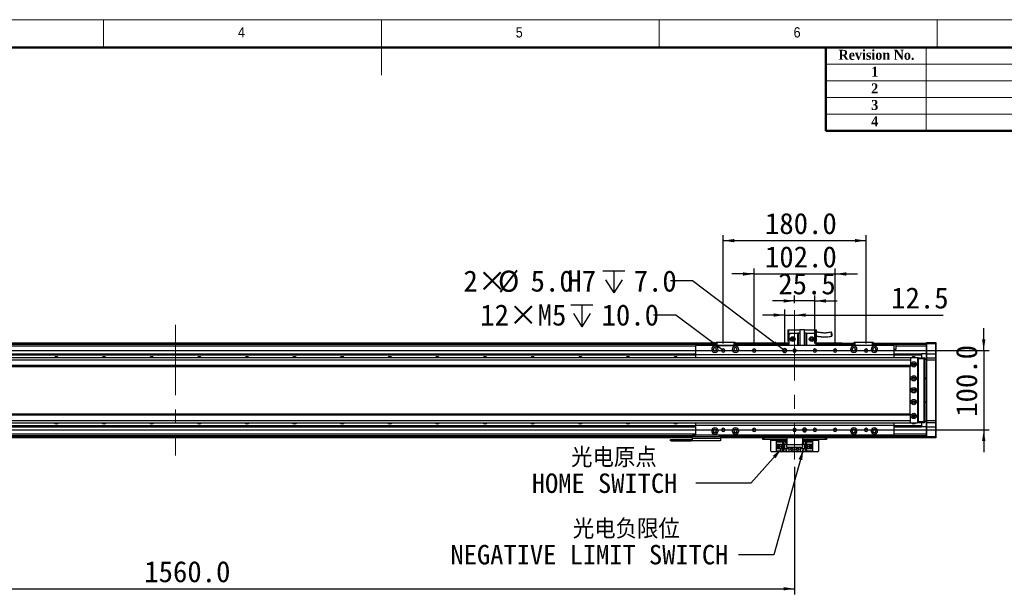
# Model space of a CAD drawing. Header units: millimetres. Extents: x 35 to 2905, y 35 to 2044.
# Tile 7 of 8: x 1014 to 2255, y 1320 to 2044. Entities that reach past the tile are written whole.
import ezdxf

# ---------------------------------------------------------------- set-up
doc = ezdxf.new("R2010")
doc.units = ezdxf.units.MM
doc.header["$LTSCALE"] = 7
doc.linetypes.add('CENTERX2', pattern=[20.32, 12.7, -2.54, 2.54, -2.54])
doc.layers.add('DIMNS', color=7, linetype='Continuous')
doc.styles.add('SLDTEXTSTYLE1', font='Gothic.ttf', dxfattribs={"width": 0.913})
doc.styles.add('SLDTEXTSTYLE2', font='timesbd.ttf', dxfattribs={"width": 0.933})
doc.styles.add('SLDTEXTSTYLE8', font='txt')
doc.styles.add('SLDTEXTSTYLE9', font='txt', dxfattribs={"bigfont": 'bigfont'})
doc.dimstyles.new('SLDDIMSTYLE0', dxfattribs={"dimtxt": 26.6, "dimasz": 14, "dimexe": 0, "dimexo": 0.0625, "dimgap": 6.65, "dimtad": 2, "dimdec": 1, "dimrnd": 1e-09, "dimzin": 4, "dimdsep": 46, "dimtxsty": 'SLDTEXTSTYLE8', "dimsah": 1, "dimcen": 0.09, "dimadec": 0, "dimazin": 1, "dimtfac": 1, "dimtdec": 1, "dimtofl": 0, "dimtmove": 0, "dimatfit": 3, "dimfxl": 0, "dimfrac": 2, "dimtolj": 1, "dimtzin": 12, "dimarcsym": 0})
doc.dimstyles.new('SLDDIMSTYLE1', dxfattribs={"dimtxt": 26.6, "dimasz": 14, "dimexe": 0, "dimexo": 0.0625, "dimgap": 6.65, "dimtad": 2, "dimdec": 1, "dimrnd": 1e-09, "dimzin": 4, "dimdsep": 46, "dimtxsty": 'SLDTEXTSTYLE8', "dimsah": 1, "dimcen": 0.09, "dimadec": 0, "dimazin": 1, "dimtfac": 1, "dimtdec": 1, "dimtmove": 0, "dimatfit": 0, "dimfxl": 0, "dimfrac": 2, "dimtolj": 1, "dimtzin": 12, "dimarcsym": 0})
doc.dimstyles.new('SLDDIMSTYLE2', dxfattribs={"dimtxt": 0.18, "dimasz": 14, "dimexe": 0, "dimexo": 0.0625, "dimgap": 0, "dimtad": 0, "dimtih": 1, "dimtoh": 1, "dimdec": 0, "dimrnd": 1e-09, "dimzin": 0, "dimdsep": 46, "dimtxsty": 'Standard', "dimsah": 1, "dimcen": 0.09, "dimadec": 0, "dimazin": 0, "dimtfac": 14, "dimtdec": 0, "dimtofl": 0, "dimtmove": 0, "dimatfit": 3, "dimfxl": 0, "dimfrac": 2, "dimtolj": 1, "dimtzin": 0, "dimarcsym": 0})
doc.dimstyles.new('SLDDIMSTYLE3', dxfattribs={"dimtxt": 26.6, "dimasz": 14, "dimexe": 0, "dimexo": 0.0625, "dimgap": 6.65, "dimtad": 2, "dimdec": 1, "dimrnd": 1e-09, "dimzin": 12, "dimdsep": 46, "dimtxsty": 'SLDTEXTSTYLE8', "dimsah": 1, "dimcen": 0.09, "dimadec": 0, "dimazin": 3, "dimtfac": 1, "dimtdec": 1, "dimtmove": 0, "dimatfit": 0, "dimfxl": 0, "dimfrac": 2, "dimtolj": 1, "dimtzin": 12, "dimarcsym": 0})
doc.dimstyles.new('SLDDIMSTYLE7', dxfattribs={"dimtxt": 26.6, "dimasz": 14, "dimexe": 0, "dimexo": 0.0625, "dimgap": 6.65, "dimtad": 0, "dimtih": 1, "dimtoh": 1, "dimdec": 1, "dimrnd": 1e-09, "dimzin": 4, "dimdsep": 46, "dimtxsty": 'SLDTEXTSTYLE8', "dimsah": 1, "dimcen": 0, "dimadec": 0, "dimazin": 1, "dimtfac": 1, "dimtdec": 1, "dimtofl": 0, "dimtmove": 0, "dimatfit": 3, "dimfxl": 0, "dimfrac": 2, "dimtolj": 1, "dimtzin": 12, "dimarcsym": 0})
doc.dimstyles.new('SLDDIMSTYLE8', dxfattribs={"dimtxt": 26.6, "dimasz": 14, "dimexe": 0, "dimexo": 0.0625, "dimgap": 6.65, "dimtad": 0, "dimtih": 1, "dimtoh": 1, "dimdec": 1, "dimrnd": 1e-09, "dimzin": 12, "dimdsep": 46, "dimtxsty": 'SLDTEXTSTYLE8', "dimsah": 1, "dimcen": 0, "dimadec": 0, "dimazin": 3, "dimtfac": 1, "dimtdec": 1, "dimtofl": 0, "dimtmove": 0, "dimatfit": 3, "dimfxl": 0, "dimfrac": 2, "dimtolj": 1, "dimtzin": 12, "dimarcsym": 0})

# ---------------------------------------------------------------- blocks, each defined once
blk = doc.blocks.new('_D_24')
at = {"layer": 'DIMNS'}
for p, q in [((2228.7, 1627), (2228.7, 1655)), ((529.4, 1627), (2235.7, 1627)), ((2228.7, 1627), (2228.7, 1527)), ((529.4, 1527), (2235.7, 1527)), ((2228.7, 1527), (2228.7, 1499))]:
    blk.add_line(p, q, dxfattribs=at)
for points in [[(2228.7, 1627), (2230.8, 1641), (2226.6, 1641)], [(2228.7, 1527), (2226.6, 1513), (2230.8, 1513)]]:
    blk.add_solid(points, dxfattribs=at)
at = {"layer": 'DIMNS', "insert": (2193.8, 1543.5), "char_height": 26.6, "attachment_point": 1, "rotation": 90, "style": 'SLDTEXTSTYLE8'}
blk.add_mtext('100.0', dxfattribs=at)
blk = doc.blocks.new('_D_29')
at = {"layer": 'DIMNS'}
for p, q in [((1939.5, 1635.9), (1939.5, 1730.5)), ((2041.5, 1635.9), (2041.5, 1730.5)), ((1939.5, 1723.5), (1911.5, 1723.5)), ((1939.5, 1723.5), (2041.5, 1723.5)), ((2041.5, 1723.5), (2069.5, 1723.5))]:
    blk.add_line(p, q, dxfattribs=at)
for points in [[(1939.5, 1723.5), (1925.5, 1725.6), (1925.5, 1721.4)], [(2041.5, 1723.5), (2055.5, 1721.4), (2055.5, 1725.6)]]:
    blk.add_solid(points, dxfattribs=at)
at = {"layer": 'DIMNS', "insert": (1953.1, 1758.4), "char_height": 26.6, "attachment_point": 1, "style": 'SLDTEXTSTYLE8'}
blk.add_mtext('102.0', dxfattribs=at)
blk = doc.blocks.new('_D_30')
at = {"layer": 'DIMNS'}
for p, q in [((1900.5, 1635.9), (1900.5, 1772.5)), ((1900.5, 1765.5), (2080.5, 1765.5)), ((2080.5, 1635.9), (2080.5, 1772.5))]:
    blk.add_line(p, q, dxfattribs=at)
for points in [[(1900.5, 1765.5), (1914.5, 1763.4), (1914.5, 1767.6)], [(2080.5, 1765.5), (2066.5, 1767.6), (2066.5, 1763.4)]]:
    blk.add_solid(points, dxfattribs=at)
at = {"layer": 'DIMNS', "insert": (1953.1, 1800.4), "char_height": 26.6, "attachment_point": 1, "style": 'SLDTEXTSTYLE8'}
blk.add_mtext('180.0', dxfattribs=at)
blk = doc.blocks.new('_D_31')
at = {"layer": 'DIMNS'}
for p, q in [((1978, 1635.9), (1978, 1678.7)), ((1978, 1671.7), (1950, 1671.7)), ((1978, 1671.7), (1990.5, 1671.7)), ((1990.5, 1671.7), (2177.7, 1671.7))]:
    blk.add_line(p, q, dxfattribs=at)
for points in [[(1978, 1671.7), (1964, 1673.8), (1964, 1669.6)], [(1990.5, 1671.7), (2004.5, 1669.6), (2004.5, 1673.8)]]:
    blk.add_solid(points, dxfattribs=at)
at = {"layer": 'DIMNS', "insert": (2112.1, 1706.6), "char_height": 26.6, "attachment_point": 1, "style": 'SLDTEXTSTYLE8'}
blk.add_mtext('12.5', dxfattribs=at)
blk = doc.blocks.new('_D_32')
at = {"layer": 'DIMNS'}
for p, q in [((1990.5, 1689.5), (1962.5, 1689.5)), ((1990.5, 1686.8), (1990.5, 1696.5)), ((2016, 1689.5), (1990.5, 1689.5)), ((2016, 1635.9), (2016, 1696.5)), ((2016, 1689.5), (2044, 1689.5))]:
    blk.add_line(p, q, dxfattribs=at)
for points in [[(1990.5, 1689.5), (1976.5, 1691.6), (1976.5, 1687.4)], [(2016, 1689.5), (2030, 1687.4), (2030, 1691.6)]]:
    blk.add_solid(points, dxfattribs=at)
at = {"layer": 'DIMNS', "insert": (1969.9, 1724.4), "char_height": 26.6, "attachment_point": 1, "style": 'SLDTEXTSTYLE8'}
blk.add_mtext('25.5', dxfattribs=at)
blk = doc.blocks.new('SW_SYMBOL_HOLE_DEPTH')
at = {"layer": 'DIMNS', "color": 0}
for p, q in [((0, 6125), (5600, 6125)), ((2800, 6125), (2800, 525)), ((700, 3885), (2800, 525)), ((4900, 3885), (2800, 525))]:
    blk.add_line(p, q, dxfattribs=at)
blk = doc.blocks.new('_D_33')
at = {"layer": 'DIMNS'}
for p, q in [((1862, 1714.7), (1834, 1714.7)), ((1976, 1628.5), (1862, 1714.7))]:
    blk.add_line(p, q, dxfattribs=at)
blk.add_solid([(1976, 1628.5), (1966.1, 1638.6), (1963.6, 1635.3)], dxfattribs=at)
at = {"layer": 'DIMNS', "xscale": 0.004985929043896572, "yscale": 0.004985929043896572, "zscale": 0.004985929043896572}
blk.add_blockref('SW_SYMBOL_HOLE_DEPTH', (1748.8, 1696.9), dxfattribs=at)
at = {"layer": 'DIMNS', "char_height": 26.6, "attachment_point": 1, "style": 'SLDTEXTSTYLE8'}
for s, insert in [('2×', (1573.3, 1727.9)), ('%%c', (1616.8, 1727.7)), ('5.0', (1657.9, 1727.9)), ('H7', (1704.2, 1727.9)), ('7.0', (1787.7, 1727.9))]:
    blk.add_mtext(s, dxfattribs=dict(at, insert=insert))
blk = doc.blocks.new('_D_34')
at = {"layer": 'DIMNS'}
for p, q in [((1990.5, 1480.6), (1990.5, 1319.7)), ((430.5, 1467.1), (430.5, 1319.7)), ((430.5, 1326.7), (1990.5, 1326.7))]:
    blk.add_line(p, q, dxfattribs=at)
for points in [[(430.5, 1326.7), (444.5, 1324.6), (444.5, 1328.8)], [(1990.5, 1326.7), (1976.5, 1328.8), (1976.5, 1324.6)]]:
    blk.add_solid(points, dxfattribs=at)
at = {"layer": 'DIMNS', "insert": (1171.2, 1361.6), "char_height": 26.6, "attachment_point": 1, "style": 'SLDTEXTSTYLE8'}
blk.add_mtext('1560.0', dxfattribs=at)
blk = doc.blocks.new('_D_35')
at = {"layer": 'DIMNS'}
for p, q in [((1840.9, 1671.7), (1812.9, 1671.7)), ((1898.8, 1628.2), (1840.9, 1671.7))]:
    blk.add_line(p, q, dxfattribs=at)
blk.add_solid([(1898.8, 1628.2), (1888.9, 1638.3), (1886.4, 1635)], dxfattribs=at)
at = {"layer": 'DIMNS', "xscale": 0.004985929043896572, "yscale": 0.004985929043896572, "zscale": 0.004985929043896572}
blk.add_blockref('SW_SYMBOL_HOLE_DEPTH', (1708.4, 1654.1), dxfattribs=at)
at = {"layer": 'DIMNS', "char_height": 26.6, "attachment_point": 1, "style": 'SLDTEXTSTYLE8'}
for s, insert in [('12×M5', (1594.4, 1685.1)), ('10.0', (1747.3, 1685.1))]:
    blk.add_mtext(s, dxfattribs=dict(at, insert=insert))
blk = doc.blocks.new('SW_NOTE_6')
at = {"layer": 'DIMNS', "color": 0, "char_height": 24.5, "attachment_point": 2}
for s, insert, style in [(' 光电原点', (-114.1, 44.7), 'SLDTEXTSTYLE9'), ('HOME SWITCH', (-114.9, 12.3), 'SLDTEXTSTYLE8')]:
    blk.add_mtext(s, dxfattribs=dict(at, insert=insert, style=style))
blk = doc.blocks.new('SW_NOTE_7')
at = {"layer": 'DIMNS', "color": 0, "char_height": 24.5, "attachment_point": 2}
for s, insert, style in [('    光电负限位', (-185, 44.7), 'SLDTEXTSTYLE9'), ('NEGATIVE LIMIT SWITCH', (-187.8, 12.3), 'SLDTEXTSTYLE8')]:
    blk.add_mtext(s, dxfattribs=dict(at, insert=insert, style=style))
blk = doc.blocks.new('SW_DOWELSYMBOL_5')
at = {"linetype": 'Continuous', "lineweight": 18}
h = blk.add_hatch(color=0, dxfattribs=at)
edge = h.paths.add_edge_path(flags=0)
edge.add_arc((0, 0), 2.5, 180, 270)
edge.add_line((0, -2.5), (0, 0))
edge.add_line((0, 0), (-2.5, 0))
h = blk.add_hatch(color=0, dxfattribs=at)
edge = h.paths.add_edge_path(flags=0)
edge.add_arc((0, 0), 2.5, 0, 90)
edge.add_line((0, 2.5), (0, 0))
edge.add_line((0, 0), (2.5, 0))
at = {"layer": 'DIMNS', "color": 0}
blk.add_circle((0, 0), 2.5, dxfattribs=at)
blk = doc.blocks.new('SW_DOWELSYMBOL_6')
at = {"linetype": 'Continuous', "lineweight": 18}
h = blk.add_hatch(color=0, dxfattribs=at)
edge = h.paths.add_edge_path(flags=0)
edge.add_arc((0, 0), 2.5, 180, 270)
edge.add_line((0, -2.5), (0, 0))
edge.add_line((0, 0), (-2.5, 0))
h = blk.add_hatch(color=0, dxfattribs=at)
edge = h.paths.add_edge_path(flags=0)
edge.add_arc((0, 0), 2.5, 0, 90)
edge.add_line((0, 2.5), (0, 0))
edge.add_line((0, 0), (2.5, 0))
at = {"layer": 'DIMNS', "color": 0}
blk.add_circle((0, 0), 2.5, dxfattribs=at)

msp = doc.modelspace()

# ---------------------------------------------------------------- linework, layer by layer
at = {"color": 7, "linetype": 'Continuous', "lineweight": 18}
for p, q in [((2905, 2044), (35, 2044)), ((1120, 2009), (1120, 2044)), ((1470, 2044), (1470, 1974)), ((1820, 2009), (1820, 2044)), ((2170, 2044), (2170, 2009)), ((70, 2009), (2870, 2009)), ((2156, 2009), (2156, 1904)), ((2030, 1988), (2870, 1988)), ((2030, 1967), (2870, 1967)), ((2030, 1946), (2870, 1946)), ((2030, 1925), (2870, 1925))]:
    msp.add_line(p, q, dxfattribs=at)
at = {"color": 7, "linetype": 'Continuous', "lineweight": 50}
for p, q in [((2870, 2009), (70, 2009)), ((2030, 2009), (2030, 1904)), ((2870, 1904), (2030, 1904))]:
    msp.add_line(p, q, dxfattribs=at)
at = {"color": 7, "linetype": 'Continuous', "lineweight": 25}
for p, q in [((1982.01, 1653.28), (1983.01, 1653.28)), ((1982.01, 1653.28), (1982.01, 1638.88)), ((1983.01, 1646.88), (1983.01, 1653.28)), ((1983.01, 1653.28), (1997.01, 1653.28)), ((1997.01, 1653.48), (1997.01, 1633.48)), ((1997.01, 1653.48), (2003.01, 1653.48)), ((2003.01, 1633.48), (2003.01, 1653.48)), ((2003.01, 1653.28), (2017.01, 1653.28)), ((2017.01, 1653.28), (2018.01, 1653.28)), ((2017.01, 1653.28), (2017.01, 1646.88)), ((2018.01, 1638.88), (2018.01, 1653.28)), ((1891.51, 1637.19), (1891.81, 1637.49)), ((1891.81, 1637.49), (1892.63, 1637.49)), ((1892.51, 1637.19), (1892.63, 1637.49)), ((1892.63, 1637.49), (1914.38, 1637.49)), ((1914.51, 1637.19), (1914.38, 1637.49)), ((1914.38, 1637.49), (1915.21, 1637.49)), ((1915.21, 1637.49), (1915.51, 1637.19)), ((1982.01, 1638.88), (1983.01, 1638.88)), ((1985.01, 1648.88), (1983.01, 1646.88)), ((1983.01, 1646.88), (1983.01, 1633.48)), ((1985.01, 1648.88), (1994.51, 1648.88)), ((1994.51, 1633.48), (1994.51, 1648.88)), ((1994.51, 1648.88), (1995.01, 1648.88)), ((1995.01, 1648.88), (1995.01, 1633.48)), ((1997.01, 1648.88), (1995.01, 1648.88)), ((2005.01, 1648.88), (2003.01, 1648.88)), ((2005.01, 1633.48), (2005.01, 1648.88)), ((2005.01, 1648.88), (2005.51, 1648.88)), ((2005.51, 1648.88), (2015.01, 1648.88)), ((2005.51, 1648.88), (2005.51, 1633.48)), ((2017.01, 1646.88), (2015.01, 1648.88)), ((2017.01, 1646.88), (2017.01, 1633.48)), ((2017.01, 1638.88), (2018.01, 1638.88)), ((2065.51, 1637.18), (2065.81, 1637.48)), ((2065.81, 1637.48), (2066.63, 1637.48)), ((2066.51, 1637.18), (2066.63, 1637.48)), ((2066.63, 1637.48), (2088.38, 1637.48)), ((2088.51, 1637.18), (2088.38, 1637.48)), ((2088.38, 1637.48), (2089.21, 1637.48)), ((2089.21, 1637.48), (2089.51, 1637.18)), ((529.51, 1636.78), (1891.51, 1636.78)), ((529.51, 1636.58), (1891.51, 1636.58)), ((529.51, 1636.48), (1891.51, 1636.48)), ((1891.51, 1634.49), (529.51, 1634.49)), ((2115.51, 1633.48), (1865.51, 1633.48)), ((1865.51, 1633.48), (1865.51, 1621.48)), ((1891.51, 1633.49), (1891.51, 1637.19)), ((1892.51, 1637.19), (1891.51, 1637.19)), ((1892.51, 1633.49), (1891.51, 1633.49)), ((1891.51, 1633.49), (1891.51, 1633.48)), ((1892.51, 1637.19), (1892.51, 1633.49)), ((1914.51, 1637.19), (1892.51, 1637.19)), ((1892.51, 1633.49), (1914.51, 1633.49)), ((1900.51, 1626.98), (1898.41, 1626.98)), ((1900.51, 1626.98), (1902.61, 1626.98)), ((1914.51, 1633.49), (1914.51, 1637.19)), ((1915.51, 1637.19), (1914.51, 1637.19)), ((1915.51, 1633.49), (1914.51, 1633.49)), ((1915.51, 1637.19), (1915.51, 1633.49)), ((1915.51, 1636.78), (1983.01, 1636.78)), ((1915.51, 1636.58), (1983.01, 1636.58)), ((1915.51, 1636.48), (1983.01, 1636.48)), ((1983.01, 1634.49), (1915.51, 1634.49)), ((1915.51, 1633.49), (1915.51, 1633.48)), ((1939.51, 1626.98), (1937.41, 1626.98)), ((1939.51, 1626.98), (1941.61, 1626.98)), ((1978.01, 1626.98), (1975.51, 1626.98)), ((1978.01, 1626.98), (1980.51, 1626.98)), ((1990.51, 1626.98), (1988.41, 1626.98)), ((1990.51, 1626.98), (1992.61, 1626.98)), ((2016.01, 1626.98), (2013.91, 1626.98)), ((2016.01, 1626.98), (2018.11, 1626.98)), ((2017.01, 1636.78), (2050.51, 1636.78)), ((2017.01, 1636.58), (2050.51, 1636.58)), ((2017.01, 1636.48), (2065.51, 1636.48)), ((2065.51, 1634.49), (2017.01, 1634.49)), ((2041.51, 1626.98), (2039.41, 1626.98)), ((2041.51, 1626.98), (2043.61, 1626.98)), ((2050.51, 1636.78), (2050.51, 1636.58)), ((2050.51, 1636.48), (2050.51, 1636.58)), ((2065.51, 1633.48), (2065.51, 1637.18)), ((2066.51, 1637.18), (2065.51, 1637.18)), ((2066.51, 1637.18), (2066.51, 1633.48)), ((2088.51, 1637.18), (2066.51, 1637.18)), ((2080.51, 1626.98), (2078.41, 1626.98)), ((2080.51, 1626.98), (2082.61, 1626.98)), ((2088.51, 1633.48), (2088.51, 1637.18)), ((2089.51, 1637.18), (2088.51, 1637.18)), ((2089.51, 1637.18), (2089.51, 1633.48)), ((2089.51, 1636.48), (2156.51, 1636.48)), ((2156.51, 1634.49), (2089.51, 1634.49)), ((2115.51, 1633.48), (2115.51, 1621.48)), ((2118.15, 1628.38), (2115.51, 1628.38)), ((2156.51, 1632.49), (2118.15, 1632.49)), ((2118.15, 1632.49), (2118.15, 1628.38)), ((2156.51, 1636.68), (2156.81, 1636.98)), ((2156.51, 1635.48), (2156.51, 1636.68)), ((2156.51, 1635.48), (2156.81, 1635.48)), ((2156.51, 1622.98), (2156.51, 1635.48)), ((2156.81, 1636.98), (2156.81, 1635.48)), ((2156.81, 1636.98), (2168.21, 1636.98)), ((2156.81, 1635.48), (2156.81, 1622.98)), ((2168.21, 1635.48), (2156.81, 1635.48)), ((2168.21, 1635.48), (2168.21, 1636.98)), ((2168.21, 1636.98), (2168.51, 1636.68)), ((2168.21, 1622.98), (2168.21, 1635.48)), ((2168.21, 1635.48), (2168.51, 1635.48)), ((2168.51, 1636.68), (2168.51, 1635.48)), ((2168.51, 1635.48), (2168.51, 1622.98)), ((2136.01, 1617.98), (285.51, 1617.98)), ((2136.51, 1614.98), (285.51, 1614.98)), ((555.51, 1622.99), (1865.51, 1622.99)), ((555.51, 1622.7), (1865.51, 1622.7)), ((555.51, 1621.8), (1865.51, 1621.8)), ((555.51, 1621.5), (1865.51, 1621.5)), ((2115.51, 1621.48), (1865.51, 1621.48)), ((1865.51, 1621.48), (1865.51, 1617.98)), ((2115.51, 1622.99), (2150.51, 1622.99)), ((2115.51, 1622.7), (2150.51, 1622.7)), ((2115.51, 1621.8), (2150.51, 1621.8)), ((2115.51, 1621.5), (2150.51, 1621.5)), ((2115.51, 1621.48), (2115.51, 1617.98)), ((2136.01, 1617.98), (2135.51, 1617.48)), ((2135.51, 1617.48), (2135.51, 1617.35)), ((2145.01, 1617.98), (2136.01, 1617.98)), ((2136.51, 1617.35), (2136.51, 1614.98)), ((2136.51, 1614.98), (2136.51, 1607.98)), ((2145.51, 1617.48), (2145.01, 1617.98)), ((2145.01, 1617.98), (2146.51, 1617.98)), ((2146.51, 1617.68), (2145.31, 1617.68)), ((2145.51, 1536.48), (2145.51, 1617.48)), ((2146.01, 1615.98), (2145.51, 1615.98)), ((2146.01, 1537.98), (2146.01, 1615.98)), ((2146.51, 1617.98), (2153.71, 1617.98)), ((2146.51, 1616.48), (2146.51, 1617.98)), ((2153.71, 1616.48), (2146.51, 1616.48)), ((2146.51, 1537.48), (2146.51, 1616.48)), ((2150.51, 1622.99), (2150.51, 1622.7)), ((2156.51, 1622.99), (2150.51, 1622.99)), ((2150.51, 1622.7), (2150.51, 1621.8)), ((2150.51, 1621.8), (2150.51, 1621.5)), ((2150.51, 1621.5), (2150.51, 1617.98)), ((2153.71, 1616.48), (2153.71, 1617.98)), ((2154.01, 1617.68), (2153.71, 1617.98)), ((2153.71, 1537.48), (2153.71, 1616.48)), ((2154.01, 1616.48), (2153.71, 1616.48)), ((2154.01, 1617.68), (2154.01, 1616.48)), ((2154.01, 1616.48), (2154.01, 1537.48)), ((2154.01, 1616.48), (2156.51, 1616.48)), ((2156.51, 1615.48), (2154.01, 1615.48)), ((2156.51, 1622.98), (2156.81, 1622.98)), ((2156.51, 1617.68), (2156.51, 1622.98)), ((2156.81, 1617.98), (2156.51, 1617.68)), ((2156.51, 1614.98), (2156.51, 1617.68)), ((2156.51, 1538.98), (2156.51, 1614.98)), ((2156.81, 1614.98), (2156.51, 1614.98)), ((2156.81, 1622.98), (2156.81, 1617.98)), ((2156.81, 1622.98), (2168.21, 1622.98)), ((2156.81, 1617.98), (2156.81, 1614.98)), ((2156.81, 1617.98), (2168.21, 1617.98)), ((2156.81, 1614.98), (2156.81, 1538.98)), ((2168.21, 1614.98), (2156.81, 1614.98)), ((2168.21, 1617.98), (2168.21, 1622.98)), ((2168.21, 1622.98), (2168.51, 1622.98)), ((2168.21, 1614.98), (2168.21, 1617.98)), ((2168.21, 1617.98), (2168.51, 1617.68)), ((2168.21, 1538.98), (2168.21, 1614.98)), ((2168.21, 1614.98), (2168.51, 1614.98)), ((2168.51, 1622.98), (2168.51, 1617.68)), ((2168.51, 1617.68), (2168.51, 1614.98)), ((2168.51, 1614.98), (2168.51, 1538.98)), ((2136.51, 1607.98), (285.51, 1607.98)), ((285.51, 1606.98), (2136.51, 1606.98)), ((2135.51, 1606.98), (2135.51, 1546.98)), ((2136.51, 1607.98), (2136.51, 1606.98)), ((2141.65, 1609.98), (2139.36, 1609.98)), ((2154.01, 1592.48), (2156.51, 1592.48)), ((2156.51, 1591.48), (2154.01, 1591.48)), ((2154.01, 1562.48), (2156.51, 1562.48)), ((2156.51, 1561.48), (2154.01, 1561.48)), ((2136.51, 1546.98), (285.51, 1546.98)), ((285.51, 1545.98), (2136.51, 1545.98)), ((285.51, 1538.98), (2136.51, 1538.98)), ((2136.51, 1545.98), (2136.51, 1546.98)), ((2136.51, 1538.98), (2136.51, 1545.98)), ((2136.51, 1536.62), (2136.51, 1538.98)), ((2139.36, 1543.98), (2141.65, 1543.98)), ((2154.01, 1538.48), (2156.51, 1538.48)), ((2156.51, 1536.28), (2156.51, 1538.98)), ((2156.81, 1538.98), (2156.51, 1538.98)), ((2156.81, 1538.98), (2156.81, 1535.98)), ((2156.81, 1538.98), (2168.21, 1538.98)), ((2168.21, 1535.98), (2168.21, 1538.98)), ((2168.21, 1538.98), (2168.51, 1538.98)), ((2168.51, 1538.98), (2168.51, 1536.28)), ((285.51, 1535.98), (2136.01, 1535.98)), ((555.51, 1532.46), (1865.51, 1532.46)), ((555.51, 1532.17), (1865.51, 1532.17)), ((555.51, 1531.27), (1865.51, 1531.27)), ((555.51, 1530.98), (1865.51, 1530.98)), ((1865.51, 1535.98), (1865.51, 1532.48)), ((2115.51, 1532.48), (1865.51, 1532.48)), ((1865.51, 1532.48), (1865.51, 1520.48)), ((1900.51, 1526.98), (1898.41, 1526.98)), ((1900.51, 1526.98), (1902.61, 1526.98)), ((1939.51, 1526.98), (1937.41, 1526.98)), ((1939.51, 1526.98), (1941.61, 1526.98)), ((1990.51, 1526.98), (1988.41, 1526.98)), ((1990.51, 1526.98), (1992.61, 1526.98)), ((2003.01, 1526.98), (2000.51, 1526.98)), ((2003.01, 1526.98), (2005.51, 1526.98)), ((2016.01, 1526.98), (2013.91, 1526.98)), ((2016.01, 1526.98), (2018.11, 1526.98)), ((2041.51, 1526.98), (2039.41, 1526.98)), ((2041.51, 1526.98), (2043.61, 1526.98)), ((2080.51, 1526.98), (2078.41, 1526.98)), ((2080.51, 1526.98), (2082.61, 1526.98)), ((2115.51, 1535.98), (2115.51, 1532.48)), ((2115.51, 1532.48), (2115.51, 1520.48)), ((2115.51, 1532.46), (2150.51, 1532.46)), ((2115.51, 1532.17), (2150.51, 1532.17)), ((2115.51, 1531.27), (2150.51, 1531.27)), ((2115.51, 1530.98), (2150.51, 1530.98)), ((2135.51, 1536.62), (2135.51, 1536.48)), ((2135.51, 1536.48), (2136.01, 1535.98)), ((2136.01, 1535.98), (2145.01, 1535.98)), ((2145.01, 1535.98), (2145.51, 1536.48)), ((2146.51, 1535.98), (2145.01, 1535.98)), ((2145.31, 1536.28), (2146.51, 1536.28)), ((2145.51, 1537.98), (2146.01, 1537.98)), ((2146.51, 1535.98), (2146.51, 1537.48)), ((2146.51, 1537.48), (2153.71, 1537.48)), ((2153.71, 1535.98), (2146.51, 1535.98)), ((2150.51, 1535.98), (2150.51, 1532.46)), ((2150.51, 1532.46), (2150.51, 1532.17)), ((2150.51, 1532.17), (2150.51, 1531.27)), ((2150.51, 1531.27), (2150.51, 1530.98)), ((2156.51, 1530.98), (2150.51, 1530.98)), ((2153.71, 1535.98), (2153.71, 1537.48)), ((2154.01, 1537.48), (2153.71, 1537.48)), ((2154.01, 1536.28), (2153.71, 1535.98)), ((2154.01, 1537.48), (2154.01, 1536.28)), ((2156.51, 1537.48), (2154.01, 1537.48)), ((2156.81, 1535.98), (2156.51, 1536.28)), ((2156.51, 1530.98), (2156.51, 1536.28)), ((2156.81, 1530.98), (2156.51, 1530.98)), ((2156.51, 1518.48), (2156.51, 1530.98)), ((2168.21, 1535.98), (2156.81, 1535.98)), ((2156.81, 1535.98), (2156.81, 1530.98)), ((2156.81, 1530.98), (2168.21, 1530.98)), ((2156.81, 1530.98), (2156.81, 1518.48)), ((2168.21, 1535.98), (2168.51, 1536.28)), ((2168.21, 1530.98), (2168.21, 1535.98)), ((2168.51, 1530.98), (2168.21, 1530.98)), ((2168.21, 1518.48), (2168.21, 1530.98)), ((2168.51, 1536.28), (2168.51, 1530.98)), ((2168.51, 1530.98), (2168.51, 1518.48)), ((1862.01, 1519.48), (561.01, 1519.48)), ((1862.01, 1516.98), (561.01, 1516.98)), ((1834.01, 1512.98), (1834.01, 1514.98)), ((1834.01, 1514.98), (1835.01, 1514.98)), ((1835.01, 1514.98), (1835.01, 1512.98)), ((1835.01, 1514.98), (1860.01, 1514.98)), ((1860.01, 1512.98), (1860.01, 1514.98)), ((1860.01, 1514.98), (1862.01, 1514.98)), ((1862.01, 1518.48), (1862.01, 1520.48)), ((1862.01, 1520.48), (1863.01, 1520.48)), ((1863.01, 1518.48), (1862.01, 1518.48)), ((1862.01, 1516.65), (1862.01, 1518.48)), ((1862.01, 1516.65), (1897.01, 1516.65)), ((1862.01, 1512.98), (1862.01, 1516.65)), ((1863.01, 1520.48), (1863.01, 1518.48)), ((1863.01, 1520.48), (1865.51, 1520.48)), ((1863.01, 1518.48), (1896.01, 1518.48)), ((2115.51, 1520.48), (1865.51, 1520.48)), ((1896.01, 1518.48), (1896.01, 1520.48)), ((1897.01, 1518.48), (1896.01, 1518.48)), ((1897.01, 1520.48), (1897.01, 1518.48)), ((1980.51, 1519.48), (1897.01, 1519.48)), ((1897.01, 1518.48), (1897.01, 1516.65)), ((1980.51, 1516.98), (1897.01, 1516.98)), ((1897.01, 1516.65), (1897.01, 1512.98)), ((1950.51, 1514.98), (1950.51, 1516.98)), ((1951.51, 1514.98), (1950.51, 1514.98)), ((1951.51, 1516.98), (1951.51, 1514.98)), ((1980.51, 1514.98), (1951.51, 1514.98)), ((1960.51, 1514.98), (1960.51, 1513.98)), ((1960.51, 1500.18), (1960.51, 1513.98)), ((1980.51, 1518.48), (1980.51, 1520.48)), ((1981.51, 1518.48), (1980.51, 1518.48)), ((1980.51, 1516.98), (1980.51, 1518.48)), ((2000.51, 1516.98), (1980.51, 1516.98)), ((1980.51, 1516.98), (1980.51, 1508.48)), ((1981.51, 1520.48), (1981.51, 1518.48)), ((1999.51, 1518.48), (1981.51, 1518.48)), ((1999.51, 1518.48), (1999.51, 1520.48)), ((2000.51, 1518.48), (1999.51, 1518.48)), ((2000.51, 1520.48), (2000.51, 1518.48)), ((2156.51, 1519.48), (2000.51, 1519.48)), ((2000.51, 1518.48), (2000.51, 1516.98)), ((2000.51, 1516.98), (2000.51, 1508.48)), ((2156.51, 1516.98), (2000.51, 1516.98)), ((2029.51, 1514.98), (2000.51, 1514.98)), ((2020.51, 1513.98), (2020.51, 1514.98)), ((2020.51, 1513.98), (2020.51, 1500.18)), ((2029.51, 1514.98), (2029.51, 1516.98)), ((2030.51, 1514.98), (2029.51, 1514.98)), ((2030.51, 1516.98), (2030.51, 1514.98)), ((2156.81, 1518.48), (2156.51, 1518.48)), ((2156.51, 1517.28), (2156.51, 1518.48)), ((2156.81, 1516.98), (2156.51, 1517.28)), ((2156.51, 1517.28), (2156.51, 1516.98)), ((2156.81, 1518.48), (2156.81, 1516.98)), ((2156.81, 1518.48), (2168.21, 1518.48)), ((2168.21, 1516.98), (2156.81, 1516.98)), ((2168.21, 1516.98), (2168.21, 1518.48)), ((2168.51, 1518.48), (2168.21, 1518.48)), ((2168.51, 1517.28), (2168.21, 1516.98)), ((2168.51, 1518.48), (2168.51, 1517.28)), ((1835.01, 1512.98), (1834.01, 1512.98)), ((1835.01, 1512.98), (1860.01, 1512.98)), ((1862.01, 1512.98), (1860.01, 1512.98)), ((1897.01, 1512.98), (1862.01, 1512.98)), ((1967.81, 1511.88), (1967.81, 1512.68)), ((1967.81, 1512.68), (1977.01, 1512.68)), ((1976.11, 1511.88), (1967.81, 1511.88)), ((1967.81, 1511.88), (1967.81, 1511.38)), ((1975.61, 1511.38), (1967.81, 1511.38)), ((1967.81, 1508.78), (1967.81, 1511.38)), ((1967.81, 1508.78), (1974.01, 1508.78)), ((1967.81, 1503.18), (1967.81, 1508.78)), ((1974.01, 1503.18), (1967.81, 1503.18)), ((1967.81, 1500.58), (1967.81, 1503.18)), ((1969.11, 1503.18), (1969.11, 1508.78)), ((1969.61, 1508.43), (1969.61, 1508.78)), ((1974.01, 1508.43), (1969.61, 1508.43)), ((1969.61, 1503.53), (1969.61, 1508.43)), ((1969.61, 1503.18), (1969.61, 1503.53)), ((1969.61, 1503.53), (1974.01, 1503.53)), ((1970.57, 1506.78), (1970.57, 1505.18)), ((1972.41, 1506.78), (1970.57, 1506.78)), ((1970.57, 1505.18), (1972.41, 1505.18)), ((1972.41, 1506.78), (1972.41, 1505.18)), ((1974.01, 1508.78), (1974.01, 1503.18)), ((1975.61, 1511.38), (1976.11, 1511.88)), ((1975.61, 1500.58), (1975.61, 1511.38)), ((1976.11, 1500.08), (1976.11, 1511.88)), ((1977.01, 1512.68), (1980.51, 1512.68)), ((1977.01, 1512.68), (1977.01, 1508.98)), ((1977.01, 1508.98), (1980.51, 1508.98)), ((1977.01, 1508.98), (1977.01, 1502.98)), ((1977.01, 1502.98), (1977.01, 1499.28)), ((1983.01, 1502.98), (1977.01, 1502.98)), ((1977.51, 1508.98), (1977.51, 1502.98)), ((1977.81, 1508.98), (1977.81, 1502.98)), ((1979.41, 1511.18), (1979.61, 1511.18)), ((1980.01, 1509.98), (1979.41, 1511.18)), ((1979.41, 1501.58), (1979.61, 1501.58)), ((1980.01, 1500.38), (1979.41, 1501.58)), ((1979.61, 1511.58), (1980.41, 1511.58)), ((1979.61, 1511.18), (1979.61, 1511.58)), ((1979.61, 1501.98), (1980.41, 1501.98)), ((1979.61, 1501.58), (1979.61, 1501.98)), ((1980.51, 1510.98), (1980.01, 1509.98)), ((1980.61, 1501.58), (1980.01, 1500.38)), ((1980.41, 1511.58), (1980.41, 1511.18)), ((1980.41, 1511.18), (1980.51, 1511.18)), ((1980.41, 1501.98), (1980.41, 1501.58)), ((1980.41, 1501.58), (1980.61, 1501.58)), ((1980.51, 1508.48), (2000.51, 1508.48)), ((1980.51, 1504.98), (1980.51, 1508.48)), ((2000.51, 1504.98), (1980.51, 1504.98)), ((1982.21, 1502.98), (1982.21, 1504.98)), ((1982.51, 1502.98), (1982.51, 1504.98)), ((1983.01, 1504.98), (1983.01, 1502.98)), ((1983.01, 1502.98), (1983.01, 1499.28)), ((1990.51, 1504.98), (1990.51, 1501.28)), ((1998.01, 1502.98), (1998.01, 1504.98)), ((1998.01, 1499.28), (1998.01, 1502.98)), ((2004.01, 1502.98), (1998.01, 1502.98)), ((1998.51, 1504.98), (1998.51, 1502.98)), ((1998.81, 1504.98), (1998.81, 1502.98)), ((2000.41, 1500.78), (2001.01, 1501.98)), ((2000.51, 1512.68), (2004.01, 1512.68)), ((2000.51, 1510.58), (2001.01, 1511.58)), ((2000.61, 1510.38), (2000.51, 1510.38)), ((2000.51, 1508.98), (2004.01, 1508.98)), ((2000.51, 1508.48), (2000.51, 1504.98)), ((2000.61, 1509.98), (2000.61, 1510.38)), ((2001.41, 1509.98), (2000.61, 1509.98)), ((2001.01, 1511.58), (2001.61, 1510.38)), ((2001.01, 1501.98), (2001.61, 1500.78)), ((2001.41, 1510.38), (2001.41, 1509.98)), ((2001.61, 1510.38), (2001.41, 1510.38)), ((2003.21, 1502.98), (2003.21, 1508.98)), ((2003.51, 1502.98), (2003.51, 1508.98)), ((2004.01, 1508.98), (2004.01, 1512.68)), ((2004.01, 1512.68), (2013.21, 1512.68)), ((2004.01, 1502.98), (2004.01, 1508.98)), ((2004.01, 1499.28), (2004.01, 1502.98)), ((2013.21, 1511.88), (2004.91, 1511.88)), ((2004.91, 1511.88), (2005.41, 1511.38)), ((2004.91, 1511.88), (2004.91, 1500.08)), ((2005.41, 1511.38), (2005.41, 1500.58)), ((2013.21, 1511.38), (2005.41, 1511.38)), ((2007.01, 1508.78), (2013.21, 1508.78)), ((2007.01, 1503.18), (2007.01, 1508.78)), ((2011.41, 1508.43), (2007.01, 1508.43)), ((2007.01, 1503.53), (2011.41, 1503.53)), ((2013.21, 1503.18), (2007.01, 1503.18)), ((2010.45, 1506.78), (2008.61, 1506.78)), ((2008.61, 1505.18), (2008.61, 1506.78)), ((2008.61, 1505.18), (2010.45, 1505.18)), ((2010.45, 1505.18), (2010.45, 1506.78)), ((2011.41, 1508.78), (2011.41, 1508.43)), ((2011.41, 1508.43), (2011.41, 1503.53)), ((2011.41, 1503.53), (2011.41, 1503.18)), ((2011.91, 1508.78), (2011.91, 1503.18)), ((2013.21, 1512.68), (2013.21, 1511.88)), ((2013.21, 1511.38), (2013.21, 1511.88)), ((2013.21, 1511.38), (2013.21, 1508.78)), ((2013.21, 1508.78), (2013.21, 1503.18)), ((2013.21, 1503.18), (2013.21, 1500.58)), ((1960.51, 1500.18), (1961.51, 1499.18)), ((2019.51, 1499.18), (1961.51, 1499.18)), ((1967.81, 1500.58), (1975.61, 1500.58)), ((1967.81, 1500.58), (1967.81, 1500.08)), ((1967.81, 1500.08), (1976.11, 1500.08)), ((1967.81, 1499.28), (1967.81, 1500.08)), ((1977.01, 1499.28), (1967.81, 1499.28)), ((1976.11, 1500.08), (1975.61, 1500.58)), ((1983.01, 1499.28), (1977.01, 1499.28)), ((1988.51, 1499.28), (1983.01, 1499.28)), ((1998.01, 1499.28), (1992.51, 1499.28)), ((2004.01, 1499.28), (1998.01, 1499.28)), ((2000.61, 1500.78), (2000.41, 1500.78)), ((2000.61, 1500.38), (2000.61, 1500.78)), ((2001.41, 1500.38), (2000.61, 1500.38)), ((2001.41, 1500.78), (2001.41, 1500.38)), ((2001.61, 1500.78), (2001.41, 1500.78)), ((2013.21, 1499.28), (2004.01, 1499.28)), ((2005.41, 1500.58), (2004.91, 1500.08)), ((2004.91, 1500.08), (2013.21, 1500.08)), ((2005.41, 1500.58), (2013.21, 1500.58)), ((2013.21, 1500.08), (2013.21, 1500.58)), ((2013.21, 1500.08), (2013.21, 1499.28)), ((2019.51, 1499.18), (2020.51, 1500.18))]:
    msp.add_line(p, q, dxfattribs=at)
at = {"color": 8, "linetype": 'Continuous', "lineweight": 25}
for p, q in [((1891.51, 1635.98), (529.51, 1635.98)), ((1865.51, 1632.49), (555.51, 1632.49)), ((1983.01, 1635.98), (1915.51, 1635.98)), ((2065.51, 1635.98), (2017.01, 1635.98)), ((2156.51, 1635.98), (2089.51, 1635.98)), ((1865.51, 1521.48), (555.51, 1521.48)), ((1862.01, 1517.98), (561.01, 1517.98)), ((1980.51, 1517.98), (1897.01, 1517.98)), ((1960.51, 1513.98), (1980.51, 1513.98)), ((2156.51, 1517.98), (2000.51, 1517.98)), ((2000.51, 1513.98), (2020.51, 1513.98)), ((2156.51, 1521.48), (2115.51, 1521.48))]:
    msp.add_line(p, q, dxfattribs=at)
at = {"color": 7, "linetype": 'Continuous', "lineweight": 25, "flags": 128}
msp.add_lwpolyline([(2114.87, 1633.48), (2114.88, 1633.74), (2114.97, 1634.09), (2115.2, 1634.33), (2115.53, 1634.43), (2115.96, 1634.47), (2116.47, 1634.48), (2117.02, 1634.48), (2117.5, 1634.43), (2117.86, 1634.3), (2118.06, 1634.07), (2118.14, 1633.74), (2118.16, 1633.29), (2118.15, 1632.69), (2118.15, 1632.49), (2118.15, 1632.49)], dxfattribs=at)
at = {"color": 7, "linetype": 'Continuous', "lineweight": 25}
for centre, radius in [((1988.01, 1641.38), 3), ((1988.01, 1641.38), 1.7), ((1988.01, 1641.38), 1.6), ((2012.01, 1641.38), 3), ((2012.01, 1641.38), 1.7), ((2012.01, 1641.38), 1.6), ((2140.51, 1609.48), 3.36), ((2140.51, 1609.48), 1.7), ((2140.51, 1609.48), 1.25), ((2140.51, 1591.98), 3.36), ((2140.51, 1591.98), 1.7), ((2140.51, 1591.98), 1.25), ((2140.51, 1576.98), 3.36), ((2140.51, 1576.98), 1.7), ((2140.51, 1576.98), 1.25), ((2140.51, 1561.98), 3.36), ((2140.51, 1561.98), 1.7), ((2140.51, 1561.98), 1.25), ((2140.51, 1544.48), 3.36), ((2140.51, 1544.48), 1.7), ((2140.51, 1544.48), 1.25), ((1987.01, 1502.48), 1.75), ((1987.01, 1502.48), 1.25), ((1994.01, 1502.48), 1.75), ((1994.01, 1502.48), 1.25)]:
    msp.add_circle(centre, radius, dxfattribs=at)
for centre, radius, start, end in [((1890.01, 1628.49), 4, 0, 180), ((1890.01, 1628.49), 4, 180, 0), ((1890.01, 1628.49), 2.25, 0, 180), ((1890.01, 1628.49), 2.25, 180, 0), ((1890.01, 1628.49), 2, 90, 270), ((1890.01, 1628.49), 2, 270, 90), ((1900.51, 1626.98), 2.1, 0, 180), ((1900.51, 1626.98), 2.1, 180, 0), ((1916.01, 1628.49), 4, 0, 180), ((1916.01, 1628.49), 4, 180, 0), ((1916.01, 1628.49), 2.25, 0, 180), ((1916.01, 1628.49), 2.25, 180, 0), ((1916.01, 1628.49), 2, 90, 270), ((1916.01, 1628.49), 2, 270, 90), ((1939.51, 1626.98), 2.1, 0, 180), ((1939.51, 1626.98), 2.1, 180, 0), ((1978.01, 1626.98), 2.5, 0, 180), ((1978.01, 1626.98), 2.5, 180, 0), ((1990.51, 1626.98), 2.1, 0, 180), ((1990.51, 1626.98), 2.1, 180, 0), ((2016.01, 1626.98), 2.1, 0, 180), ((2016.01, 1626.98), 2.1, 180, 0), ((2041.51, 1626.98), 2.1, 0, 180), ((2041.51, 1626.98), 2.1, 180, 0), ((2065.01, 1628.49), 4, 0, 180), ((2065.01, 1628.49), 4, 180, 0), ((2065.01, 1628.49), 2.25, 0, 180), ((2065.01, 1628.49), 2.25, 180, 0), ((2065.01, 1628.49), 2, 90, 270), ((2065.01, 1628.49), 2, 270, 90), ((2080.51, 1626.98), 2.1, 0, 180), ((2080.51, 1626.98), 2.1, 180, 0), ((2091.01, 1628.49), 4, 0, 180), ((2091.01, 1628.49), 4, 180, 0), ((2091.01, 1628.49), 2.25, 0, 180), ((2091.01, 1628.49), 2.25, 180, 0), ((2091.01, 1628.49), 2, 90, 270), ((2091.01, 1628.49), 2, 270, 90), ((1060.51, 1615.49), 3.75, 41.71072, 138.28928), ((1120.51, 1615.49), 3.75, 41.71072, 138.28928), ((1180.51, 1615.49), 3.75, 41.71072, 138.28928), ((1240.51, 1615.49), 3.75, 41.71072, 138.28928), ((1300.51, 1615.49), 3.75, 41.71072, 138.28928), ((1360.51, 1615.49), 3.75, 41.71072, 138.28928), ((1420.51, 1615.49), 3.75, 41.71072, 138.28928), ((1480.51, 1615.49), 3.75, 41.71072, 138.28928), ((1540.51, 1615.49), 3.75, 41.71072, 138.28928), ((1600.51, 1615.49), 3.75, 41.71072, 138.28928), ((1660.51, 1615.49), 3.75, 41.71072, 138.28928), ((1720.51, 1615.49), 3.75, 41.71072, 138.28928), ((1780.51, 1615.49), 3.75, 41.71072, 138.28928), ((1840.51, 1615.49), 3.75, 41.71072, 138.28928), ((2140.51, 1615.49), 3.75, 41.71073, 138.28927), ((1060.51, 1538.48), 3.75, 221.71072, 318.28928), ((1120.51, 1538.48), 3.75, 221.71072, 318.28928), ((1180.51, 1538.48), 3.75, 221.71072, 318.28928), ((1240.51, 1538.48), 3.75, 221.71072, 318.28928), ((1300.51, 1538.48), 3.75, 221.71072, 318.28928), ((1360.51, 1538.48), 3.75, 221.71072, 318.28928), ((1420.51, 1538.48), 3.75, 221.71072, 318.28928), ((1480.51, 1538.48), 3.75, 221.71072, 318.28928), ((1540.51, 1538.48), 3.75, 221.71072, 318.28928), ((1600.51, 1538.48), 3.75, 221.71072, 318.28928), ((1660.51, 1538.48), 3.75, 221.71072, 318.28928), ((1720.51, 1538.48), 3.75, 221.71072, 318.28928), ((1780.51, 1538.48), 3.75, 221.71072, 318.28928), ((1840.51, 1538.48), 3.75, 221.71072, 318.28928), ((1890.01, 1525.48), 4, 0, 180), ((1890.01, 1525.48), 2.25, 0, 180), ((1890.01, 1525.48), 2, 90, 270), ((1890.01, 1525.48), 2, 270, 90), ((1900.51, 1526.98), 2.1, 0, 180), ((1900.51, 1526.98), 2.1, 180, 0), ((1916.01, 1525.48), 4, 0, 180), ((1916.01, 1525.48), 2.25, 0, 180), ((1916.01, 1525.48), 2, 90, 270), ((1916.01, 1525.48), 2, 270, 90), ((1939.51, 1526.98), 2.1, 0, 180), ((1939.51, 1526.98), 2.1, 180, 0), ((1990.51, 1526.98), 2.1, 0, 180), ((1990.51, 1526.98), 2.1, 180, 0), ((2003.01, 1526.98), 2.5, 0, 180), ((2003.01, 1526.98), 2.5, 180, 0), ((2016.01, 1526.98), 2.1, 0, 180), ((2016.01, 1526.98), 2.1, 180, 0), ((2041.51, 1526.98), 2.1, 0, 180), ((2041.51, 1526.98), 2.1, 180, 0), ((2065.01, 1525.48), 4, 0, 180), ((2065.01, 1525.48), 2.25, 0, 180), ((2065.01, 1525.48), 2, 90, 270), ((2065.01, 1525.48), 2, 270, 90), ((2080.51, 1526.98), 2.1, 0, 180), ((2080.51, 1526.98), 2.1, 180, 0), ((2091.01, 1525.48), 4, 0, 180), ((2091.01, 1525.48), 2.25, 0, 180), ((2091.01, 1525.48), 2, 90, 270), ((2091.01, 1525.48), 2, 270, 90), ((2140.51, 1538.48), 3.75, 221.71073, 318.28927), ((1890.01, 1525.48), 4, 180, 0), ((1890.01, 1525.48), 2.25, 180, 0), ((1916.01, 1525.48), 4, 180, 0), ((1916.01, 1525.48), 2.25, 180, 0), ((2065.01, 1525.48), 4, 180, 0), ((2065.01, 1525.48), 2.25, 180, 0), ((2091.01, 1525.48), 4, 180, 0), ((2091.01, 1525.48), 2.25, 180, 0), ((1988.51, 1501.28), 2, 270, 0), ((1992.51, 1501.28), 2, 180, 270)]:
    msp.add_arc(centre, radius, start, end, dxfattribs=at)
for points, knots in [([(2036.75, 1650.04), (2035.71, 1649.87), (2033.89, 1649.58), (2031.51, 1649.21), (2029.7, 1649.07), (2028.11, 1649.04), (2026.34, 1649.12), (2024.49, 1649.34), (2022.59, 1649.63), (2021.07, 1649.85), (2019.65, 1649.98), (2018.71, 1650.04), (2018.15, 1650.01), (2018.01, 1650.01)], [0, 0, 0, 0, 0.1728192, 0.3012074, 0.3945057, 0.4621978, 0.5503031, 0.6704374, 0.7542673, 0.8531356, 0.9124956, 0.9778849, 1, 1, 1, 1]), ([(2036.37, 1648.87), (2036.39, 1649.12), (2036.45, 1649.62), (2036.63, 1650.03), (2036.85, 1650.07), (2037.08, 1649.79), (2037.3, 1649.28), (2037.48, 1648.58), (2037.62, 1647.78), (2037.7, 1646.94), (2037.7, 1646.16), (2037.63, 1645.54), (2037.49, 1645.15), (2037.29, 1645.06), (2037.09, 1645.16), (2036.9, 1645.51), (2036.73, 1646.04), (2036.58, 1646.77), (2036.47, 1647.52), (2036.39, 1648.06), (2036.37, 1648.32), (2036.35, 1648.41), (2036.36, 1648.43), (2036.35, 1648.5), (2036.36, 1648.66), (2036.36, 1648.79), (2036.37, 1648.87)], [0, 0, 0, 0, 0.06481726, 0.12977962, 0.18973225, 0.24261935, 0.2944126, 0.34624275, 0.3987243, 0.45219933, 0.50660111, 0.56145209, 0.61605208, 0.66977269, 0.72706811, 0.76537766, 0.80369162, 0.85890899, 0.91422918, 0.94955416, 0.9640011, 0.96485105, 0.96575895, 0.96871035, 0.98052792, 1, 1, 1, 1]), ([(1987.8, 1640.25), (1987.67, 1640.28), (1987.41, 1640.32), (1987.07, 1640.54), (1986.81, 1640.86), (1986.66, 1641.26), (1986.65, 1641.71), (1986.78, 1642.15), (1987.04, 1642.52), (1987.29, 1642.68), (1987.4, 1642.76)], [0, 0, 0, 0, 0.1153509, 0.2312742, 0.3517853, 0.4770185, 0.6065294, 0.7402424, 0.8783663, 1, 1, 1, 1]), ([(1988.01, 1640.23), (1988.01, 1640.23), (1988.13, 1640.24), (1988.37, 1640.27), (1988.69, 1640.43), (1988.94, 1640.68), (1989.11, 1640.99), (1989.18, 1641.34), (1989.14, 1641.69), (1988.99, 1642.02), (1988.76, 1642.28), (1988.45, 1642.46), (1988.11, 1642.55), (1987.76, 1642.53), (1987.43, 1642.4), (1987.15, 1642.18), (1986.95, 1641.88), (1986.85, 1641.54), (1986.86, 1641.19), (1986.97, 1640.85), (1987.18, 1640.57), (1987.46, 1640.35), (1987.68, 1640.29), (1987.8, 1640.25)], [0, 0, 0, 0, 0.0017237, 0.0516366, 0.1015442, 0.151456, 0.2013698, 0.2512879, 0.3012026, 0.3511146, 0.401026, 0.4509402, 0.500854, 0.5507745, 0.6006865, 0.6506005, 0.7005148, 0.7504286, 0.8003402, 0.850254, 0.9001718, 0.9500741, 1, 1, 1, 1]), ([(1988.62, 1642.76), (1988.75, 1642.67), (1989.02, 1642.48), (1989.28, 1642.06), (1989.38, 1641.58), (1989.32, 1641.11), (1989.11, 1640.71), (1988.78, 1640.42), (1988.47, 1640.28), (1988.27, 1640.26), (1988.22, 1640.25)], [0, 0, 0, 0, 0.14080766, 0.28806618, 0.43044257, 0.56795179, 0.70060948, 0.82849557, 0.95159095, 1, 1, 1, 1]), ([(2011.88, 1640.25), (2011.82, 1640.25), (2011.63, 1640.26), (2011.3, 1640.37), (2010.96, 1640.64), (2010.73, 1641.03), (2010.63, 1641.49), (2010.71, 1641.97), (2010.95, 1642.41), (2011.22, 1642.65), (2011.38, 1642.75), (2011.4, 1642.76)], [0, 0, 0, 0, 0.0488643, 0.1680404, 0.2919235, 0.4205481, 0.5539625, 0.6921693, 0.8349365, 0.9819039, 1, 1, 1, 1]), ([(2011.8, 1640.25), (2011.66, 1640.29), (2011.42, 1640.37), (2011.15, 1640.6), (2010.98, 1640.85), (2010.88, 1641.12), (2010.85, 1641.33), (2010.86, 1641.46), (2010.86, 1641.49), (2010.86, 1641.49), (2010.86, 1641.49), (2010.86, 1641.49), (2010.86, 1641.49), (2010.86, 1641.49)], [0, 0, 0, 0, 0.2369288, 0.4417109, 0.6142361, 0.7545071, 0.9380777, 0.9829627, 0.9897878, 0.9952062, 0.9975497, 0.9997672, 1, 1, 1, 1]), ([(2012.22, 1640.25), (2012.36, 1640.28), (2012.64, 1640.33), (2012.99, 1640.58), (2013.24, 1640.93), (2013.37, 1641.34), (2013.36, 1641.77), (2013.22, 1642.17), (2012.97, 1642.52), (2012.73, 1642.68), (2012.62, 1642.76)], [0, 0, 0, 0, 0.12481428, 0.24984732, 0.37486983, 0.49986485, 0.62484841, 0.74983774, 0.87485116, 1, 1, 1, 1]), ([(2018.01, 1645), (2018.38, 1645.01), (2019.26, 1645.05), (2020.64, 1644.87), (2022.05, 1644.67), (2023.33, 1644.48), (2024.43, 1644.33), (2025.38, 1644.23), (2026.63, 1644.12), (2028.46, 1644.04), (2031.06, 1644.14), (2034.06, 1644.56), (2036.19, 1644.91), (2037.32, 1645.09)], [0, 0, 0, 0, 0.0561689, 0.1350525, 0.2093699, 0.2758296, 0.3326415, 0.3788425, 0.421683, 0.5224866, 0.6560443, 0.8185896, 1, 1, 1, 1]), ([(2118.15, 1628.38), (2117.8, 1628.19), (2117.31, 1627.9), (2116.77, 1627.56), (2116.5, 1627.5), (2116.34, 1627.54), (2116.11, 1627.66), (2115.82, 1627.82), (2115.61, 1627.95), (2115.51, 1628.01)], [0, 0, 0, 0, 0.3988989, 0.5795142, 0.625831, 0.6717823, 0.7473312, 0.8856592, 1, 1, 1, 1])]:
    msp.add_open_spline(points, degree=3, knots=knots, dxfattribs=at)
at = {"layer": 'DIMNS', "linetype": 'CENTERX2', "lineweight": 18}
for p, q in [((1990.51, 1677.93), (1990.51, 1489.44)), ((1210.51, 1659.43), (1210.51, 1494.53))]:
    msp.add_line(p, q, dxfattribs=at)

# ---------------------------------------------------------------- block references
at = {"layer": 'DIMNS'}
for name, p in [('SW_DOWELSYMBOL_5', (1978.01, 1626.98)), ('SW_DOWELSYMBOL_6', (2003.01, 1526.98)), ('SW_NOTE_6', (1866.01, 1459.68)), ('SW_NOTE_7', (1919.8, 1369.66))]:
    msp.add_blockref(name, p, dxfattribs=at)

# ---------------------------------------------------------------- texts
at = {"color": 7, "linetype": 'Continuous', "lineweight": 0, "attachment_point": 1}
for s, insert, char_height, style in [('4', (1289.17, 2034.52), 12.96, 'SLDTEXTSTYLE1'), ('5', (1639.17, 2034.52), 12.96, 'SLDTEXTSTYLE1'), ('6', (1989.17, 2034.52), 12.96, 'SLDTEXTSTYLE1'), ('Revision No.', (2045.74, 2006.01), 12.6, 'SLDTEXTSTYLE2'), ('1', (2086.96, 1984.85), 12.6, 'SLDTEXTSTYLE2'), ('2', (2086.96, 1963.68), 12.6, 'SLDTEXTSTYLE2'), ('3', (2086.96, 1942.82), 12.6, 'SLDTEXTSTYLE2'), ('4', (2086.96, 1922.31), 12.6, 'SLDTEXTSTYLE2')]:
    msp.add_mtext(s, dxfattribs=dict(at, insert=insert, char_height=char_height, style=style))

# ---------------------------------------------------------------- dimensions: what is measured, and where the dimension line sits
at = {"layer": 'DIMNS'}
for base, p1, p2, dimstyle, picture, middle in [((2080.51, 1765.48), (1900.51, 1626.98), (2080.51, 1626.98), 'SLDDIMSTYLE0', '_D_30', (1995.44, 1765.48)), ((2041.51, 1723.48), (1939.51, 1626.98), (2041.51, 1626.98), 'SLDDIMSTYLE1', '_D_29', (1995.44, 1723.48)), ((1990.51, 1689.5), (2016.01, 1626.98), (1990.51, 1677.93), 'SLDDIMSTYLE3', '_D_32', (2002.63, 1689.5)), ((1990.51, 1671.69), (1978.01, 1626.98), (1990.51, 1677.93), 'SLDDIMSTYLE3', '_D_31', (2144.91, 1671.69)), ((1990.51, 1326.72), (430.51, 1476.03), (1990.51, 1489.44), 'SLDDIMSTYLE0', '_D_34', (1223.22, 1326.72))]:
    dim = msp.add_linear_dim(base=base, p1=p1, p2=p2, dimstyle=dimstyle, dxfattribs=at)
    dim.commit()
    dim.dimension.update_dxf_attribs({"geometry": picture, "text_midpoint": middle, "dimtype": 160})
dim = msp.add_diameter_dim_2p(p1=(1980, 1625.48), p2=(1976.01, 1628.49), text='2×<>H7{\\fGDT;x}7.0', dimstyle='SLDDIMSTYLE7', dxfattribs=at)
dim.commit()
dim.dimension.update_dxf_attribs({"geometry": '_D_33', "text_midpoint": (1703.66, 1714.66), "dimtype": 163})
dim = msp.add_radius_dim(center=(1900.51, 1626.98), mpoint=(1898.83, 1628.24), text='12×M5{\\fGDT;x}10.0', dimstyle='SLDDIMSTYLE8', override={"dimpost": '<>'}, dxfattribs=at)
dim.commit()
dim.dimension.update_dxf_attribs({"geometry": '_D_35', "text_midpoint": (1703.66, 1671.69), "dimtype": 164})
dim = msp.add_linear_dim(base=(2228.72, 1526.98), p1=(520.51, 1626.98), p2=(520.51, 1526.98), angle=90, dimstyle='SLDDIMSTYLE1', dxfattribs=at)
dim.commit()
dim.dimension.update_dxf_attribs({"geometry": '_D_24', "text_midpoint": (2228.72, 1585.84), "dimtype": 160})

# ---------------------------------------------------------------- leaders
for points in [[(1974.01, 1503.18), (1935.15, 1459.68), (1866.01, 1459.68)], [(2001.6, 1502.98), (1964.25, 1369.66), (1919.8, 1369.66)]]:
    msp.add_leader(points, dimstyle='SLDDIMSTYLE2', dxfattribs=at)

doc.saveas('drawing.dxf')
